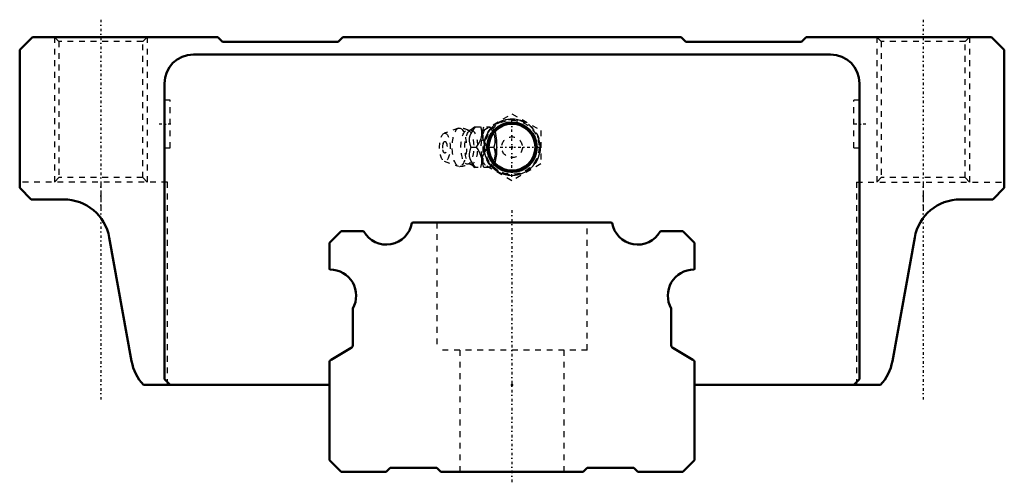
# Model space of a CAD drawing. Header units: millimetres. Extents: x -85 to 85, y -2 to 78.
import ezdxf

# ---------------------------------------------------------------- set-up
doc = ezdxf.new("R2010")
doc.units = ezdxf.units.MM
doc.linetypes.add('Center', pattern=[1.5, 0.45, -0.5, 0.05, -0.5])
doc.linetypes.add('Dashed', pattern=[2, 1, -1])
for name, color, linetype, lineweight in [('2d ConnectionPoints', 7, 'Continuous', 50), ('AM_0', 7, 'Continuous', 50), ('AM_5', 3, 'Continuous', 25), ('AM_7', 7, 'Center', 25), ('AM_9', 6, 'Dashed', 25)]:
    doc.layers.add(name, color=color, linetype=linetype, lineweight=lineweight)

# ---------------------------------------------------------------- blocks, each defined once
blk = doc.blocks.new('1_B_PT1_8_grease_nipple_joint1_SVR_0_in_SVR65C1SS1270LG350BPT185420001_2')
at = {"layer": 'AM_5', "linetype": 'Dashed'}
blk.add_arc((0, 56), 4.28, 75, 15, dxfattribs=at)
at = {"layer": 'AM_7'}
for p, q in [((0, 50.88), (0, 61.12)), ((-5.12, 56), (5.12, 56))]:
    blk.add_line(p, q, dxfattribs=at)
at = {"layer": 'AM_9'}
for p, q in [((-5, 58.89), (0, 61.77)), ((0, 61.77), (5, 58.89)), ((-6.42, 59.5), (-3.85, 59.5)), ((-3.56, 59.15), (-3.85, 59.5)), ((-9.25, 59.27), (-11.71, 58.4)), ((-5, 53.11), (-5, 58.89)), ((5, 58.89), (5, 53.11)), ((-7.13, 56), (-6.14, 56)), ((-4.1, 56), (-3.12, 56)), ((-11.71, 53.6), (-9.25, 52.73)), ((0, 50.23), (-5, 53.11)), ((-3.85, 52.5), (-3.56, 52.85)), ((5, 53.11), (0, 50.23)), ((-3.85, 52.5), (-6.42, 52.5))]:
    blk.add_line(p, q, dxfattribs=at)
for points in [[(-6.37, 59.5), (-6.77, 58.95), (-7.11, 58.37), (-7.28, 57.96), (-7.37, 57.54), (-7.37, 57.04), (-7.29, 56.55), (-7.13, 56)], [(-6.41, 59.51), (-6.45, 59.47), (-6.68, 59.27), (-6.99, 59.05), (-7.27, 58.88)], [(-6.14, 56), (-5.66, 56.73), (-5.47, 57.13), (-5.32, 57.53), (-5.21, 58.09), (-5.21, 58.66), (-5.28, 59.09), (-5.39, 59.5)], [(-4.1, 56), (-4.5, 56.55), (-4.84, 57.13), (-5.01, 57.54), (-5.1, 57.96), (-5.1, 58.46), (-5.02, 58.95), (-4.86, 59.5)], [(-3.87, 59.5), (-3.39, 58.77), (-3.2, 58.37), (-3.05, 57.97), (-2.94, 57.41), (-2.94, 56.84), (-3, 56.41), (-3.12, 56)], [(-7.26, 58.88), (-7.29, 58.87), (-7.36, 58.86), (-7.45, 58.87), (-7.48, 58.88)], [(-3.56, 52.84), (-3.51, 52.82), (-3.38, 52.81), (-3.25, 52.86), (-3.13, 52.96), (-3.02, 53.12), (-2.84, 53.56), (-2.71, 54.16), (-2.64, 54.73), (-2.6, 55.32), (-2.59, 56.23), (-2.63, 57.14), (-2.67, 57.57), (-2.73, 57.99), (-2.82, 58.38), (-2.93, 58.71), (-3.05, 58.93), (-3.19, 59.09), (-3.43, 59.19), (-3.56, 59.16)], [(-7.13, 56), (-7.29, 55.45), (-7.38, 54.87), (-7.37, 54.46), (-7.28, 54.04), (-7.06, 53.54), (-6.77, 53.05), (-6.37, 52.5)], [(-5.39, 52.5), (-5.22, 53.23), (-5.2, 53.63), (-5.22, 54.03), (-5.36, 54.59), (-5.6, 55.16), (-5.85, 55.59), (-6.14, 56)], [(-4.86, 52.5), (-5.02, 53.05), (-5.11, 53.63), (-5.1, 54.04), (-5.01, 54.46), (-4.8, 54.96), (-4.5, 55.45), (-4.1, 56)], [(-3.12, 56), (-2.95, 55.27), (-2.93, 54.87), (-2.95, 54.47), (-3.09, 53.91), (-3.33, 53.34), (-3.58, 52.91), (-3.87, 52.5)], [(-7.48, 53.12), (-7.48, 53.12), (-7.43, 53.14), (-7.35, 53.14), (-7.28, 53.13), (-7.26, 53.12)], [(-7.27, 53.12), (-7.22, 53.1), (-6.9, 52.89), (-6.63, 52.69), (-6.42, 52.5), (-6.41, 52.5)]]:
    blk.add_lwpolyline(points, dxfattribs=at)
for radius in [4.88, 4.86, 4.8, 4.67, 4.06, 1.8]:
    blk.add_circle((0, 56), radius, dxfattribs=at)
for centre, radius, start, end in [((-9.09, 56), 3.3, 60.8606, 90), ((-10.18, 56), 1.82, 153.7155, 206.2845), ((-9.09, 56), 3.3, 270, 299.1394)]:
    blk.add_arc(centre, radius, start, end, dxfattribs=at)
for centre, major_axis in [((-11.59, 56), (0, 2.42)), ((-9.09, 56), (0, 3.3)), ((-7.71, 56), (0, 2.94)), ((-7.04, 56), (0, 2.94)), ((-11.59, 56), (0, 1.01))]:
    blk.add_ellipse(centre, major_axis=major_axis, ratio=0.374607, dxfattribs=at)
for major_axis, start_param, end_param in [((0, 3.44), 0.434797, 2.707526), ((0, 3.44), 5.871519, 6.288916), ((0, -3.44), 0.411667, 2.729926), ((0, 3.44), 3.136114, 3.553259)]:
    blk.add_ellipse((-4.08, 56), major_axis=major_axis, ratio=0.374607, start_param=start_param, end_param=end_param, dxfattribs=at)
blk = doc.blocks.new('2_SVR_65C1SSB_PT1_81_Slide_0_in_SVR65C1SS1270LG350BPT185420001_2')
at = {"layer": 'AM_0'}
for p, q in [((-82.8, 75), (-85, 72.8)), ((-50.8, 75), (-82.8, 75)), ((-50, 74.2), (-50.8, 75)), ((-29.2, 75), (-30, 74.2)), ((29.2, 75), (-29.2, 75)), ((30, 74.2), (29.2, 75)), ((50.8, 75), (50, 74.2)), ((82.8, 75), (50.8, 75)), ((85, 72.8), (82.8, 75)), ((-30, 74.2), (-50, 74.2)), ((50, 74.2), (30, 74.2)), ((-85, 72.8), (-85, 49)), ((55, 72), (-55, 72)), ((85, 49), (85, 72.8)), ((-60, 67), (-60, 16)), ((60, 16), (60, 67)), ((-85, 49), (-83, 47)), ((83, 47), (85, 49)), ((-83, 47), (-77.4, 47)), ((77.4, 47), (83, 47)), ((-69.53, 40.42), (-65.67, 19.08)), ((65.67, 19.08), (69.53, 40.42)), ((-60, 16), (-59, 15)), ((59, 15), (60, 16)), ((-63.61, 15), (-31.5, 15)), ((31.5, 15), (63.61, 15))]:
    blk.add_line(p, q, dxfattribs=at)
for radius in [4.27, 4.04]:
    blk.add_circle((0, 56), radius, dxfattribs=at)
for centre, radius, start, end in [((-55, 67), 5, 90, 180), ((55, 67), 5, 0, 90), ((-77.4, 39), 8, 10.2374, 90), ((77.4, 39), 8, 90, 169.7626), ((-57.8, 20.5), 8, 190.2374, 223.4325), ((57.8, 20.5), 8, 316.5675, 349.7626)]:
    blk.add_arc(centre, radius, start, end, dxfattribs=at)
at = {"layer": 'AM_5', "linetype": 'Dashed'}
for p, q in [((-79, 75), (-79, 50)), ((-63, 75), (-63, 50)), ((63, 75), (63, 50)), ((79, 75), (79, 50))]:
    blk.add_line(p, q, dxfattribs=at)
at = {"layer": 'AM_5'}
blk.add_arc((0, 56), 4.86, 75, 15, dxfattribs=at)
at = {"layer": 'AM_7'}
for p, q in [((-71, 78), (-71, 12)), ((71, 78), (71, 12)), ((-58.9, 60), (-61.1, 60)), ((61.1, 60), (58.9, 60))]:
    blk.add_line(p, q, dxfattribs=at)
at = {"layer": 'AM_9'}
for p, q in [((-79, 75), (-78.25, 74.25)), ((-63.75, 74.25), (-63, 75)), ((63, 75), (63.75, 74.25)), ((78.25, 74.25), (79, 75)), ((-78.25, 74.25), (-78.25, 50.75)), ((-63.75, 74.25), (-78.25, 74.25)), ((-63.75, 50.75), (-63.75, 74.25)), ((63.75, 74.25), (63.75, 50.75)), ((78.25, 74.25), (63.75, 74.25)), ((78.25, 50.75), (78.25, 74.25)), ((-59, 64.1), (-60, 64.1)), ((-59, 55.9), (-59, 64.1)), ((59, 55.9), (59, 64.1)), ((60, 64.1), (59, 64.1)), ((-60, 55.9), (-59, 55.9)), ((59, 55.9), (60, 55.9)), ((-59.5, 50), (-85, 50)), ((-78.25, 50.75), (-79, 50)), ((-63.75, 50.75), (-78.25, 50.75)), ((-71, 50), (-71, 43.8)), ((-63, 50), (-63.75, 50.75)), ((-59.5, 15), (-59.5, 50)), ((59.5, 50), (85, 50)), ((59.5, 50), (59.5, 15)), ((63.75, 50.75), (63, 50)), ((78.25, 50.75), (63.75, 50.75)), ((71, 50), (71, 43.8)), ((79, 50), (78.25, 50.75))]:
    blk.add_line(p, q, dxfattribs=at)
blk = doc.blocks.new('3_SVR_65C127035_R_Track_0_in_SVR65C1SS1270LG350BPT185420001_2')
at = {"layer": 'AM_0'}
for p, q in [((17.17, 43), (-17.17, 43)), ((-29.5, 41.5), (-31.5, 39.5)), ((-25.68, 41.5), (-29.5, 41.5)), ((29.5, 41.5), (25.68, 41.5)), ((31.5, 39.5), (29.5, 41.5)), ((-31.5, 39.5), (-31.5, 35)), ((31.5, 35), (31.5, 39.5)), ((-27.5, 28.16), (-27.5, 21.8)), ((27.5, 21.8), (27.5, 28.16)), ((-27.75, 21.37), (-31.25, 19.33)), ((31.25, 19.33), (27.75, 21.37)), ((-31.5, 18.9), (-31.5, 2)), ((31.5, 2), (31.5, 18.9)), ((-31.5, 2), (-29.5, 0)), ((29.5, 0), (31.5, 2)), ((-29.5, 0), (-21.7, 0)), ((-21.7, 0), (-21.01, 0.7)), ((-21.01, 0.7), (-12.99, 0.7)), ((-12.99, 0.7), (-12.3, 0)), ((-12.3, 0), (12.3, 0)), ((12.3, 0), (12.99, 0.7)), ((12.99, 0.7), (21.01, 0.7)), ((21.01, 0.7), (21.7, 0)), ((21.7, 0), (29.5, 0))]:
    blk.add_line(p, q, dxfattribs=at)
for centre, radius, start, end in [((-21.7, 43.7), 4.5, 210, 349.9846), ((-17.17, 42.9), 0.1, 90, 169.9846), ((17.17, 42.9), 0.1, 10.0154, 90), ((21.7, 43.7), 4.5, 190.0154, 330), ((-25.68, 41.4), 0.1, 30, 90), ((25.68, 41.4), 0.1, 90, 150), ((-31.4, 35), 0.1, 180, 270), ((-31.4, 30.4), 4.5, 330.0736, 90), ((31.4, 30.4), 4.5, 90, 209.9264), ((31.4, 35), 0.1, 270, 360), ((-28, 21.8), 0.5, 300.1623, 0), ((28, 21.8), 0.5, 180, 239.8377), ((-31, 18.9), 0.5, 120.1623, 180), ((31, 18.9), 0.5, 0, 59.8377)]:
    blk.add_arc(centre, radius, start, end, dxfattribs=at)
at = {"layer": 'AM_7'}
blk.add_line((0, 45.15), (0, -2.15), dxfattribs=at)
at = {"layer": 'AM_9'}
for p, q in [((-13, 43), (-13, 21)), ((13, 21), (13, 43)), ((13, 21), (-13, 21)), ((-9, 21), (-9, 0)), ((9, 0), (9, 21))]:
    blk.add_line(p, q, dxfattribs=at)

msp = doc.modelspace()

# ---------------------------------------------------------------- linework, layer by layer
at = {"layer": '2d ConnectionPoints'}
for p in [(0, 56), (0, 56), (0, 15), (0, 15), (0, 0), (0, 0)]:
    msp.add_point(p, dxfattribs=at)

# ---------------------------------------------------------------- block references
for name in ['2_SVR_65C1SSB_PT1_81_Slide_0_in_SVR65C1SS1270LG350BPT185420001_2', '1_B_PT1_8_grease_nipple_joint1_SVR_0_in_SVR65C1SS1270LG350BPT185420001_2', '3_SVR_65C127035_R_Track_0_in_SVR65C1SS1270LG350BPT185420001_2']:
    msp.add_blockref(name, (0, 0))

doc.saveas('drawing.dxf')
